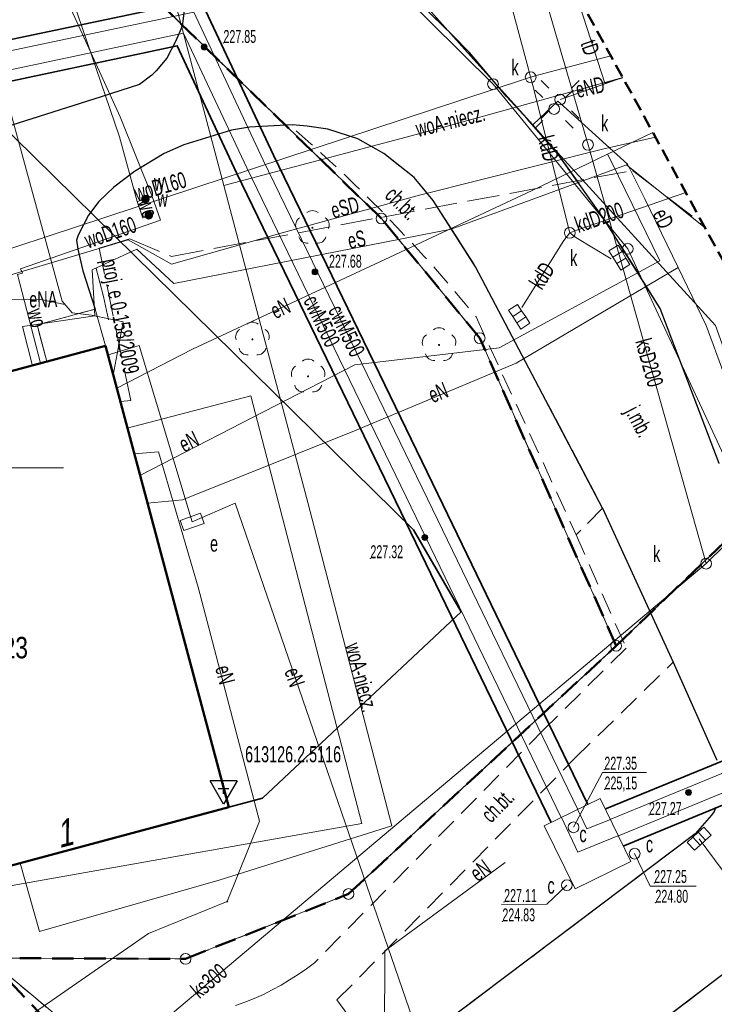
# Model space of a CAD drawing. Header units: metres. Extents: x 6546460 to 6547055, y 5576048 to 5576258.
# Tile 5 of 19: x 6546600 to 6546633, y 5576075 to 5576121. Entities that reach past the tile are written whole.
import ezdxf
from ezdxf.enums import TextEntityAlignment as Align

# ---------------------------------------------------------------- set-up
doc = ezdxf.new("R2010")
doc.units = ezdxf.units.M
doc.header["$MEASUREMENT"] = 0
for name, pattern in [('1.0_0.5', [1.5, 1, -0.5]), ('1.5_0.5', [2, 1.5, -0.5]), ('2', [0.9, 0.6, -0.3]), ('219-500', [0]), ('BKO', [1.5, 1, -0.5]), ('egug-500', [1, 0.5, -0.5])]:
    doc.linetypes.add(name, pattern=pattern)
doc.layers.get('0').update_dxf_attribs({"linetype": 'CONTINUOUS', "lineweight": 5})
for name, color, linetype in [('122-Punkt osnowy szczegółowej', 7, 'CONTINUOUS'), ('122-Punkt osnowy szczegółowej-Atr103', 7, 'CONTINUOUS'), ('202-punkt graniczny', 7, 'CONTINUOUS'), ('218-kontur użytku gruntowego', 7, 'CONTINUOUS'), ('219-działka ewidencyjna', 7, 'CONTINUOUS'), ('238-Punkt adresowy budynku', 7, 'CONTINUOUS'), ('312-budynek ewidencyjny', 7, 'CONTINUOUS'), ('312-oznaczenie budynku ewidencyjnego', 7, 'CONTINUOUS'), ('352-schody', 7, 'CONTINUOUS'), ('chodnik', 7, 'CONTINUOUS'), ('chodnik-Atr17', 7, 'CONTINUOUS'), ('drzewo liściaste', 7, 'CONTINUOUS'), ('jezdnia', 7, 'CONTINUOUS'), ('jezdnia-Atr17', 7, 'CONTINUOUS'), ('komora podziemna', 7, 'CONTINUOUS'), ('kratka ściekowa', 7, 'CONTINUOUS'), ('krawężnik', 7, 'CONTINUOUS'), ('latarnia', 7, 'CONTINUOUS'), ('obudowa ochronna przewodu', 7, 'CONTINUOUS'), ('podpora przewodów', 7, 'CONTINUOUS'), ('przewód ciepłowniczy', 7, 'CONTINUOUS'), ('przewód ciepłowniczy-Atr1', 7, 'CONTINUOUS'), ('przewód elektroenergetyczny podziemny', 7, 'CONTINUOUS'), ('przewód elektroenergetyczny podziemny - ob. projektowany', 7, 'CONTINUOUS'), ('przewód elektroenergetyczny podziemny - ob. projektowany-Atr1', 7, 'CONTINUOUS'), ('przewód elektroenergetyczny podziemny-Atr1', 7, 'CONTINUOUS'), ('przewód kanalizacyjny', 7, 'CONTINUOUS'), ('przewód kanalizacyjny-Atr1', 7, 'CONTINUOUS'), ('przewód telekomunikacyjny podziemny', 7, 'CONTINUOUS'), ('przewód telekomunikacyjny podziemny-Atr1', 7, 'CONTINUOUS'), ('przewód wodociągowy', 7, 'CONTINUOUS'), ('przewód wodociągowy-Atr1', 7, 'CONTINUOUS'), ('rzedna', 7, 'CONTINUOUS'), ('szafa elektroenergetyczna lub kontener', 7, 'CONTINUOUS'), ('szafa elektroenergetyczna lub kontener-Atr17', 7, 'CONTINUOUS'), ('właz do komory lub kanału - okrągły', 7, 'CONTINUOUS'), ('właz do komory lub kanału - okrągły-Atr17', 7, 'CONTINUOUS'), ('Zakres', 7, 'CONTINUOUS'), ('zasuwa lub zawór', 7, 'CONTINUOUS'), ('zasuwa lub zawór-Atr17', 7, 'CONTINUOUS')]:
    doc.layers.add(name, color=color, linetype=linetype)
for name, color, linetype, lineweight in [('LINIE_ZABUDOWY', 8, 'CONTINUOUS', 18), ('mpzp', 4, 'BKO', 50), ('wysok', 244, 'CONTINUOUS', 18)]:
    doc.layers.add(name, color=color, linetype=linetype, lineweight=lineweight)
doc.styles.get("Standard").update_dxf_attribs({"font": 'Working1250', "width": 0.75})

# ---------------------------------------------------------------- blocks, each defined once
blk = doc.blocks.new('202')
at = {"color": 0, "linetype": 'Continuous', "lineweight": 0}
blk.add_circle((0, 0), 0.25, dxfattribs=at)
blk = doc.blocks.new('US15')
at = {"color": 0, "linetype": 'Continuous', "lineweight": 13}
blk.add_circle((0, 0), 0.25, dxfattribs=at)
blk = doc.blocks.new('US22')
at = {"color": 0, "linetype": 'Continuous', "lineweight": 13}
blk.add_circle((0, 0), 0.25, dxfattribs=at)
blk = doc.blocks.new('PW01')
at = {"linetype": 'Continuous', "lineweight": 13}
h = blk.add_hatch(color=0, dxfattribs=at)
edge = h.paths.add_edge_path()
edge.add_arc((0, 0), 0.045, 0, 360)
blk = doc.blocks.new('SM01')
at = {"color": 0, "linetype": 'Continuous', "lineweight": 13}
for p, q in [((-0.53, 0.531), (-0.883, 0.884)), ((0.531, 0.531), (0.884, 0.884)), ((-0.53, -0.53), (-0.883, -0.883)), ((0.531, -0.53), (0.884, -0.883))]:
    blk.add_line(p, q, dxfattribs=at)
blk.add_circle((0, 0), 0.25, dxfattribs=at)
blk = doc.blocks.new('US18')
at = {"color": 0, "linetype": 'Continuous', "lineweight": 13}
for p, q in [((-0.5, -0.25), (-0.5, 0.25)), ((-0.5, 0.25), (0.5, 0.25)), ((0.5, -0.25), (0.5, 0.25)), ((-0.5, -0.25), (0.5, -0.25))]:
    blk.add_line(p, q, dxfattribs=at)
blk = doc.blocks.new('US05')
at = {"color": 0, "linetype": 'Continuous', "lineweight": 13}
for p, q in [((-0.525, -0.25), (-0.525, 0.25)), ((-0.525, 0.25), (-0.175, 0.25)), ((-0.175, -0.25), (-0.175, 0.25)), ((-0.175, 0.25), (0.175, 0.25)), ((0.175, -0.25), (0.175, 0.25)), ((0.175, 0.25), (0.525, 0.25)), ((0.525, -0.25), (0.525, 0.25)), ((-0.525, -0.25), (-0.175, -0.25)), ((-0.175, -0.25), (0.175, -0.25)), ((0.175, -0.25), (0.525, -0.25))]:
    blk.add_line(p, q, dxfattribs=at)
blk = doc.blocks.new('US25')
at = {"linetype": 'Continuous', "lineweight": 0}
h = blk.add_hatch(color=0, dxfattribs=at)
edge = h.paths.add_edge_path()
edge.add_arc((0, 0), 0.2, 0, 360)
blk = doc.blocks.new('OP021')
at = {"linetype": 'Continuous', "lineweight": 13}
h = blk.add_hatch(color=0, dxfattribs=at)
edge = h.paths.add_edge_path()
edge.add_arc((0, 0), 0.05, 0, 360)
at = {"color": 0, "linetype": 'Continuous', "lineweight": 13}
for centre, start, end in [((-0.38, 0.124), 121.308, 202.548), ((0, 0.4), 49.272, 130.728), ((0.38, 0.124), 337.452, 58.692), ((-0.235, -0.324), 193.221, 274.871), ((0.235, -0.324), 265.129, 346.779)]:
    blk.add_arc(centre, 0.4, start, end, dxfattribs=at)
blk = doc.blocks.new('OSSH')
at = {"color": 0}
for p, q in [((0, -0.721), (-0.624, 0.362)), ((0.626, 0.362), (-0.624, 0.362)), ((-0.25, 0), (0.25, 0)), ((0.626, 0.362), (0, -0.721)), ((0, -0.25), (0, 0.25))]:
    blk.add_line(p, q, dxfattribs=at)
blk = doc.blocks.new('pikieta')
at = {"color": 0}
blk.add_point((0, 0), dxfattribs=at)
blk = doc.blocks.new('OTRS')
at = {"linetype": 'Continuous', "lineweight": 13}
blk.add_hatch(color=0, dxfattribs=at).paths.add_polyline_path([(0, -0.091, 1), (0, 0.091, 1)])
at = {"color": 0, "linetype": 'Continuous', "lineweight": 13}
blk.add_circle((0, 0), 0.0906, dxfattribs=at)

msp = doc.modelspace()

# ---------------------------------------------------------------- linework, layer by layer
at = {"color": 0}
msp.add_line((6546597.5, 5576100), (6546602.5, 5576100), dxfattribs=at)
at = {"layer": '218-kontur użytku gruntowego', "color": 3, "linetype": 'egug-500', "lineweight": 18, "flags": 128}
for points in [[(6546617.29, 5576111.6), (6546599.01, 5576129.36)], [(6546599.01, 5576129.36), (6546617.29, 5576111.6)], [(6546621.86, 5576106.04), (6546617.29, 5576111.6)], [(6546617.29, 5576111.6), (6546621.86, 5576106.04)], [(6546628.21, 5576091.73), (6546621.86, 5576106.04)], [(6546621.86, 5576106.04), (6546628.21, 5576091.73)], [(6546634.52, 5576097.77), (6546628.21, 5576091.73)], [(6546628.21, 5576091.73), (6546634.52, 5576097.77)], [(6546615.76, 5576080.19), (6546628.21, 5576091.73)], [(6546628.21, 5576091.73), (6546615.76, 5576080.19)], [(6546608.18, 5576077.17), (6546615.76, 5576080.19)], [(6546615.76, 5576080.19), (6546608.18, 5576077.17)], [(6546598.97, 5576077.21), (6546608.18, 5576077.17)], [(6546608.18, 5576077.17), (6546598.97, 5576077.21)], [(6546598.97, 5576077.21), (6546617.83, 5576061.48)], [(6546617.83, 5576061.48), (6546598.97, 5576077.21)]]:
    msp.add_lwpolyline(points, dxfattribs=at)
at = {"layer": '219-działka ewidencyjna', "color": 7, "linetype": '219-500', "lineweight": 18}
msp.add_lwpolyline([(6546603.09, 5576137.05), (6546622.48, 5576117.85)], dxfattribs=at)
at = {"layer": '219-działka ewidencyjna', "color": 7, "linetype": '219-500', "lineweight": 18, "flags": 128}
for points in [[(6546599.01, 5576129.36), (6546617.29, 5576111.6)], [(6546622.48, 5576117.85), (6546628.75, 5576110.19)], [(6546617.29, 5576111.6), (6546621.86, 5576106.04)], [(6546628.75, 5576110.19), (6546634.52, 5576097.77)], [(6546621.86, 5576106.04), (6546628.21, 5576091.73)], [(6546634.52, 5576097.77), (6546628.21, 5576091.73)], [(6546628.21, 5576091.73), (6546615.76, 5576080.19)], [(6546615.76, 5576080.19), (6546608.18, 5576077.17)], [(6546598.97, 5576077.21), (6546617.83, 5576061.48)], [(6546598.97, 5576077.21), (6546608.18, 5576077.17)]]:
    msp.add_lwpolyline(points, dxfattribs=at)
at = {"layer": '312-budynek ewidencyjny', "color": 7, "linetype": 'Continuous', "lineweight": 50, "flags": 128}
for points in [[(6546589.94, 5576101.79), (6546604.45, 5576105.68)], [(6546604.45, 5576105.68), (6546610.19, 5576084.22)], [(6546610.19, 5576084.22), (6546595.73, 5576080.35)]]:
    msp.add_lwpolyline(points, dxfattribs=at)
at = {"layer": '352-schody', "color": 7, "linetype": 'Continuous', "lineweight": 18, "flags": 128}
msp.add_lwpolyline([(6546601.73, 5576104.95), (6546601.27, 5576106.65), (6546603.98, 5576107.39), (6546604.45, 5576105.68)], close=True, dxfattribs=at)
msp.add_lwpolyline([(6546601.73, 5576104.95), (6546601.27, 5576106.65), (6546603.98, 5576107.39), (6546604.45, 5576105.68)], close=True, dxfattribs=at)
at = {"layer": 'chodnik', "color": 7, "linetype": '1.0_0.5', "lineweight": 18, "flags": 128}
msp.add_lwpolyline([(6546613.33, 5576115.67), (6546614.02, 5576115.06), (6546614.71, 5576114.44), (6546615.39, 5576113.81), (6546616.06, 5576113.17), (6546616.72, 5576112.52), (6546617.38, 5576111.86), (6546618.01, 5576111.19), (6546618.65, 5576110.52), (6546619.28, 5576109.84), (6546619.9, 5576109.15), (6546620.5, 5576108.44), (6546621.1, 5576107.73), (6546621.69, 5576107.02), (6546626.35, 5576096.89), (6546627.58, 5576098.13), (6546621.67, 5576109.36), (6546619.69, 5576112.44), (6546618.82, 5576113.5), (6546617.4, 5576114.63), (6546616.19, 5576115.31), (6546614.79, 5576115.76), (6546613.84, 5576115.89), (6546613.16, 5576115.96)], close=True, dxfattribs=at)
at = {"layer": 'chodnik', "color": 7, "linetype": '1.0_0.5', "lineweight": 18}
for points in [[(6546617.48, 5576072.13), (6546615.22, 5576075.26), (6546626.29, 5576086.5), (6546630.86, 5576090.97), (6546627.58, 5576098.13), (6546626.35, 5576096.89), (6546628.68, 5576091.62), (6546624.86, 5576087.86), (6546614.17, 5576076.99), (6546613.8, 5576076.71), (6546613.42, 5576076.44), (6546613.02, 5576076.19), (6546612.62, 5576075.95), (6546612.21, 5576075.73), (6546611.8, 5576075.52), (6546611.37, 5576075.33), (6546610.94, 5576075.16), (6546610.5, 5576075)], [(6546622.167, 5576061.52), (6546622.03, 5576065.69), (6546637.42, 5576077.21), (6546651.96, 5576088.34), (6546654.86, 5576090.92), (6546656.53, 5576092.73), (6546657.62, 5576094.37), (6546658.26, 5576095.67), (6546656.75, 5576097.2), (6546655.7, 5576095.04), (6546654.57, 5576093.41), (6546653.4, 5576092.19), (6546650.9, 5576089.98), (6546636.18, 5576078.74), (6546618.7, 5576065.42), (6546617.41, 5576064.33), (6546616.5, 5576063.56), (6546618.7, 5576065.42), (6546617.41, 5576064.33), (6546616.5, 5576063.56), (6546618.04, 5576060.78), (6546618.301, 5576059.772)]]:
    msp.add_lwpolyline(points, dxfattribs=at)
at = {"layer": 'jezdnia', "color": 7, "linetype": '1.5_0.5', "lineweight": 18}
for points in [[(6546633, 5576100.2), (6546630.26, 5576107.42), (6546627.64, 5576111.59), (6546625.53, 5576114.56), (6546624.08, 5576116.22), (6546623.1, 5576117.27), (6546621.38, 5576119.32), (6546620.58, 5576120.14), (6546615.95, 5576124.63)], [(6546608.18, 5576121.78), (6546608.02, 5576120.54), (6546607.72, 5576119.86), (6546607.31, 5576119.06), (6546606.81, 5576118.47), (6546606.61, 5576118.26), (6546606.03, 5576117.83), (6546604.25, 5576117.25), (6546596.57, 5576114.82)], [(6546594.26, 5576102.95), (6546601.73, 5576104.95), (6546601.27, 5576106.65), (6546603.98, 5576107.39), (6546603.4, 5576109.17), (6546603.17, 5576110.18), (6546603.11, 5576110.59), (6546603.19, 5576110.83), (6546603.66, 5576111.76), (6546604.15, 5576112.39), (6546604.84, 5576113.06), (6546605.81, 5576113.79), (6546607.19, 5576114.63), (6546608.1, 5576115.03), (6546610.31, 5576115.71), (6546611.16, 5576115.85), (6546613.16, 5576115.96), (6546613.84, 5576115.89), (6546614.79, 5576115.76), (6546616.19, 5576115.31), (6546617.4, 5576114.63), (6546618.82, 5576113.5), (6546619.69, 5576112.44), (6546621.67, 5576109.36), (6546627.58, 5576098.13), (6546630.86, 5576090.97), (6546632.89, 5576086.41)], [(6546632.85, 5576084.21), (6546632.76, 5576084.03), (6546632.65, 5576083.85), (6546631.89, 5576082.99), (6546617.48, 5576072.13), (6546612.6, 5576068.74), (6546616.5, 5576063.56), (6546617.41, 5576064.33), (6546618.7, 5576065.42), (6546636.18, 5576078.74)]]:
    msp.add_lwpolyline(points, dxfattribs=at)
at = {"layer": 'komora podziemna', "color": 7, "linetype": 'Continuous', "lineweight": 18, "flags": 128}
msp.add_lwpolyline([(6546624.86, 5576083.36), (6546627.47, 5576084.63), (6546628.89, 5576081.7), (6546626.3, 5576080.43)], close=True, dxfattribs=at)
at = {"layer": 'krawężnik', "color": 7, "linetype": 'Continuous', "lineweight": 25}
for points in [[(6546633, 5576100.2), (6546630.26, 5576107.42), (6546627.64, 5576111.59), (6546625.53, 5576114.56), (6546624.08, 5576116.22), (6546623.1, 5576117.27), (6546621.38, 5576119.32), (6546620.58, 5576120.14), (6546615.95, 5576124.63), (6546608.69, 5576131.7), (6546603.216, 5576137.055)], [(6546608.18, 5576121.78), (6546608.02, 5576120.54), (6546607.72, 5576119.86), (6546607.31, 5576119.06), (6546606.81, 5576118.47), (6546606.61, 5576118.26), (6546606.03, 5576117.83), (6546604.25, 5576117.25), (6546596.57, 5576114.82), (6546591.75, 5576113.18), (6546594.26, 5576102.95)], [(6546627.58, 5576098.13), (6546630.86, 5576090.97), (6546632.89, 5576086.41)], [(6546632.85, 5576084.21), (6546632.76, 5576084.03), (6546632.65, 5576083.85), (6546631.89, 5576082.99), (6546617.48, 5576072.13), (6546612.6, 5576068.74), (6546608.99, 5576065.9), (6546607.39, 5576065.04), (6546607.16, 5576064.95), (6546606.93, 5576064.86), (6546606.7, 5576064.77), (6546606.46, 5576064.69), (6546606.137, 5576064.625)], [(6546636.18, 5576078.74), (6546618.7, 5576065.42), (6546616.5, 5576063.56), (6546616.23, 5576063.26), (6546616.06, 5576063.08), (6546615.9, 5576062.9), (6546615.74, 5576062.71), (6546615.58, 5576062.51), (6546615.44, 5576062.31), (6546615.29, 5576062.1), (6546615.16, 5576061.89), (6546615.03, 5576061.68), (6546614.91, 5576061.46), (6546614.79, 5576061.24), (6546614.69, 5576061.02), (6546614.58, 5576060.79), (6546614.49, 5576060.56), (6546614.4, 5576060.32), (6546614.32, 5576060.08), (6546614.24, 5576059.83), (6546614.181, 5576059.618)]]:
    msp.add_lwpolyline(points, dxfattribs=at)
at = {"layer": 'krawężnik', "color": 7, "linetype": 'Continuous', "lineweight": 25, "flags": 128}
msp.add_lwpolyline([(6546627.58, 5576098.13), (6546621.67, 5576109.36), (6546619.69, 5576112.44), (6546618.82, 5576113.5), (6546617.4, 5576114.63), (6546616.19, 5576115.31), (6546614.79, 5576115.76), (6546613.84, 5576115.89), (6546613.16, 5576115.96), (6546611.16, 5576115.85), (6546610.31, 5576115.71), (6546608.1, 5576115.03), (6546607.19, 5576114.63), (6546605.81, 5576113.79), (6546604.84, 5576113.06), (6546604.15, 5576112.39), (6546603.66, 5576111.76), (6546603.19, 5576110.83), (6546603.11, 5576110.59), (6546603.17, 5576110.18), (6546603.4, 5576109.17), (6546603.98, 5576107.39)], dxfattribs=at)
at = {"layer": 'LINIE_ZABUDOWY', "linetype": 'Continuous', "lineweight": 35, "flags": 128}
msp.add_lwpolyline([(6546558.667, 5576121.574), (6546595.73, 5576080.35), (6546610.19, 5576084.22), (6546611.759, 5576084.64), (6546621.003, 5576093.316), (6546618.78, 5576097.126), (6546581.632, 5576133.639), (6546572.954, 5576131.946), (6546558.667, 5576121.574)], dxfattribs=at)
at = {"layer": 'mpzp', "linetype": 'BKO', "lineweight": 50}
for points in [[(6546598.97, 5576077.21), (6546608.18, 5576077.17), (6546615.76, 5576080.19), (6546628.21, 5576091.73), (6546621.86, 5576106.04), (6546617.29, 5576111.6), (6546599.01, 5576129.36), (6546596.46, 5576127.52), (6546587.6, 5576136.1), (6546587.348, 5576136.346)], [(6546548.931, 5576116.876), (6546561.35, 5576103.17), (6546598.97, 5576077.21), (6546615.766, 5576059.476)], [(6546628.21, 5576091.73), (6546634.52, 5576097.77), (6546649.04, 5576113), (6546649.041, 5576113.019)]]:
    msp.add_lwpolyline(points, dxfattribs=at)
at = {"layer": 'obudowa ochronna przewodu', "color": 7, "linetype": 'Continuous', "lineweight": 35, "flags": 128}
for points in [[(6546627.71, 5576084.14), (6546627.76, 5576084.16), (6546636.5, 5576087.75), (6546648.68, 5576092.71), (6546657.46, 5576096.25), (6546660.06, 5576097.51), (6546669.69, 5576102.18), (6546680.66, 5576107.45), (6546691.2, 5576112.6), (6546701.07, 5576117.35), (6546704.87, 5576119.16), (6546702.39, 5576124.32), (6546709.41, 5576127.86), (6546712.03, 5576122.73), (6546737.98, 5576134.96), (6546759.14, 5576139.53), (6546781.03, 5576144.28), (6546798.15, 5576149.79), (6546799.27, 5576150.03), (6546812.58, 5576152.72), (6546816.56, 5576153.36), (6546825.17, 5576155.15)], [(6546628.54, 5576082.42), (6546637.22, 5576085.99), (6546649.4, 5576090.95), (6546658.22, 5576094.51), (6546660.88, 5576095.79), (6546670.51, 5576100.46), (6546681.48, 5576105.75), (6546692.02, 5576110.9), (6546701.89, 5576115.63), (6546707.41, 5576118.26), (6546711.17, 5576120.23), (6546738.6, 5576133.14), (6546759.54, 5576137.67), (6546781.43, 5576142.42), (6546798.61, 5576147.74), (6546799.71, 5576148.08), (6546813.1, 5576150.78), (6546817.11, 5576151.51), (6546825.68, 5576153.18), (6546825.17, 5576155.15)], [(6546590.16, 5576117.55), (6546597.75, 5576119.45), (6546608.87, 5576121.79), (6546612.27, 5576114.55), (6546619.92, 5576098.78), (6546626.89, 5576084.35)], [(6546590.54, 5576116), (6546598.15, 5576117.59), (6546607.79, 5576119.63), (6546610.55, 5576113.73), (6546618.2, 5576097.96), (6546625.18, 5576083.52)]]:
    msp.add_lwpolyline(points, dxfattribs=at)
at = {"layer": 'przewód ciepłowniczy', "color": 212, "linetype": 'Continuous', "lineweight": 18, "flags": 128}
for points in [[(6546590.21, 5576117.33), (6546590.23, 5576117.34), (6546597.86, 5576118.94), (6546608.57, 5576121.2), (6546611.79, 5576114.32), (6546619.44, 5576098.56), (6546626.42, 5576084.12)], [(6546590.42, 5576116.51), (6546598.04, 5576118.1), (6546608.09, 5576120.22), (6546611.03, 5576113.96), (6546618.68, 5576098.18), (6546625.65, 5576083.75)], [(6546660.28, 5576097.03), (6546657.67, 5576095.77), (6546648.88, 5576092.22), (6546636.7, 5576087.26), (6546627.96, 5576083.67), (6546627.94, 5576083.66)], [(6546660.66, 5576096.27), (6546658.01, 5576094.99), (6546649.2, 5576091.44), (6546637.02, 5576086.48), (6546628.31, 5576082.9)], [(6546625.65, 5576083.75), (6546625.66, 5576083.74), (6546626.43, 5576082.13)], [(6546626.42, 5576084.12), (6546626.42, 5576084.1), (6546626.85, 5576083.22)], [(6546626.85, 5576083.22), (6546627.94, 5576083.66)], [(6546626.43, 5576082.13), (6546628.28, 5576082.89), (6546628.31, 5576082.9)]]:
    msp.add_lwpolyline(points, dxfattribs=at)
at = {"layer": 'przewód elektroenergetyczny podziemny', "color": 1, "linetype": 'Continuous', "lineweight": 18}
for points in [[(6546639.04, 5576091.79), (6546638.39, 5576091.2), (6546635.68, 5576098.68), (6546632.83, 5576106.63), (6546625.15, 5576115.03), (6546624.33, 5576115.95), (6546621.3, 5576119.32), (6546614.81, 5576126.59), (6546607.72, 5576134.44), (6546605.233, 5576137.146)], [(6546594.425, 5576136.662), (6546596.99, 5576127.7), (6546602.44, 5576107.76), (6546602.91, 5576107.22), (6546603.8, 5576107.1), (6546605.28, 5576106.79), (6546604.82, 5576104.32)], [(6546628.514, 5576118.151), (6546625.84, 5576117.21), (6546625.6, 5576117.13)], [(6546604.98, 5576103.71), (6546608.51, 5576105.53), (6546617.68, 5576109.8), (6546624.3, 5576112.9), (6546627.8, 5576114.59), (6546629.913, 5576115.605)], [(6546605.51, 5576110.61), (6546607.53, 5576109.47), (6546612.68, 5576110.94), (6546619.06, 5576112.68), (6546627.57, 5576114.82), (6546630.032, 5576115.387)], [(6546601.06, 5576104.75), (6546600.59, 5576106.58), (6546603.96, 5576107.08), (6546603.84, 5576109.22), (6546605.91, 5576110.18), (6546607.64, 5576108.57), (6546620.54, 5576111.11), (6546628.69, 5576114.1), (6546632.362, 5576111.144)], [(6546584.153, 5576083.574), (6546586.5, 5576082.77), (6546595.29, 5576079.73), (6546616.38, 5576083.47), (6546611.21, 5576103.35), (6546605.47, 5576101.85)], [(6546597.448, 5576072.115), (6546606.45, 5576078.35), (6546610.12, 5576079.84), (6546611.62, 5576083.58), (6546608.76, 5576094.45), (6546606.92, 5576100.75), (6546605.81, 5576100.66)], [(6546608.49, 5576097.49), (6546610.49, 5576098.37), (6546621.55, 5576066.2), (6546617.87, 5576062.06), (6546617.46, 5576060.84), (6546617.725, 5576059.619)], [(6546602.458, 5576067.797), (6546604.21, 5576066.65), (6546606.2, 5576066.78), (6546611.67, 5576069.22), (6546617.44, 5576073.53), (6546617.45, 5576077.55)]]:
    msp.add_lwpolyline(points, dxfattribs=at)
at = {"layer": 'przewód elektroenergetyczny podziemny', "color": 1, "linetype": 'Continuous', "lineweight": 18, "flags": 128}
for points in [[(6546635.68, 5576097.7), (6546632.4, 5576106.63), (6546631.09, 5576109.32), (6546629.54, 5576112.51), (6546628.73, 5576114.13), (6546625.76, 5576116.82), (6546625.5, 5576117.05), (6546625.24, 5576116.82), (6546624.33, 5576115.95)], [(6546606.06, 5576099.65), (6546616.05, 5576104.79), (6546622.77, 5576105.58), (6546630.24, 5576109.63), (6546627.99, 5576114.23), (6546627.8, 5576114.59)], [(6546593.18, 5576106.94), (6546605.51, 5576110.61)], [(6546604.59, 5576106.89), (6546604.37, 5576107.97), (6546604.02, 5576109.28)], [(6546606.41, 5576098.37), (6546608.03, 5576098.51), (6546616.03, 5576101.73), (6546623.56, 5576104.87), (6546631.09, 5576109.32)], [(6546602.57, 5576107.6), (6546601.45, 5576107.84), (6546599.94, 5576107.82)], [(6546604.53, 5576105.24), (6546606.02, 5576105.69), (6546608.49, 5576097.49)], [(6546617.45, 5576077.55), (6546623.04, 5576081.66)]]:
    msp.add_lwpolyline(points, dxfattribs=at)
at = {"layer": 'przewód elektroenergetyczny podziemny - ob. projektowany', "color": 1, "linetype": '1.5_0.5', "lineweight": 18}
msp.add_lwpolyline([(6546605.15, 5576103.09), (6546605.63, 5576103.14), (6546604.16, 5576110.22), (6546605.59, 5576110.65), (6546607.53, 5576109.84), (6546628.97, 5576113.83), (6546632.278, 5576111.298)], dxfattribs=at)
at = {"layer": 'przewód kanalizacyjny', "color": 34, "linetype": 'Continuous', "lineweight": 18}
for points in [[(6546620.259, 5576132.981), (6546624.13, 5576118.55), (6546624.23, 5576118.17)], [(6546632.39, 5576095.55), (6546626.9, 5576115.03), (6546624.84, 5576122.09), (6546624.73, 5576122.47), (6546624.59, 5576122.85), (6546622.272, 5576129.519)], [(6546627.956, 5576119.167), (6546624.61, 5576118.28), (6546624.23, 5576118.17), (6546623.85, 5576118.05), (6546578.21, 5576103.01), (6546577.83, 5576102.88), (6546577.55, 5576102.6), (6546570.365, 5576095.458)], [(6546651.122, 5576113.952), (6546632.39, 5576095.55)], [(6546626.05, 5576110.93), (6546626.38, 5576111.05), (6546631.444, 5576112.816)], [(6546632.39, 5576095.55), (6546600.96, 5576069.088)]]:
    msp.add_lwpolyline(points, dxfattribs=at)
at = {"layer": 'przewód kanalizacyjny', "color": 34, "linetype": 'Continuous', "lineweight": 18, "flags": 128}
for points in [[(6546624.23, 5576118.17), (6546624.33, 5576117.78), (6546626.05, 5576110.93)], [(6546627.98, 5576109.72), (6546626.34, 5576110.72), (6546626.05, 5576110.93), (6546625.78, 5576110.58), (6546623.82, 5576107.46)], [(6546636.4, 5576076.92), (6546632.07, 5576082.76)]]:
    msp.add_lwpolyline(points, dxfattribs=at)
at = {"layer": 'przewód telekomunikacyjny podziemny', "color": 30, "linetype": 'Continuous', "lineweight": 18}
msp.add_lwpolyline([(6546628.519, 5576118.143), (6546627.68, 5576117.9), (6546626.69, 5576120.96), (6546626.244, 5576122.286)], dxfattribs=at)
at = {"layer": 'przewód wodociągowy', "color": 5, "linetype": 'Continuous', "lineweight": 18}
for points in [[(6546598.067, 5576136.825), (6546598.05, 5576136.3), (6546600.37, 5576126.73), (6546603.13, 5576120.74), (6546605.14, 5576116.32), (6546606.62, 5576112.62)], [(6546605.93, 5576112.39), (6546605.11, 5576115.39), (6546602.74, 5576122.36), (6546600.99, 5576126.63), (6546599.8, 5576131.02), (6546598.57, 5576135.8), (6546598.617, 5576136.85)], [(6546609.96, 5576113.14), (6546607.64, 5576121.9), (6546604.97, 5576132), (6546604.9, 5576132.24), (6546604.84, 5576132.48), (6546603.63, 5576137.074)], [(6546609.96, 5576113.14), (6546620.19, 5576115.85), (6546628.511, 5576118.157)]]:
    msp.add_lwpolyline(points, dxfattribs=at)
at = {"layer": 'przewód wodociągowy', "color": 5, "linetype": 'Continuous', "lineweight": 18, "flags": 128}
for points in [[(6546600.49, 5576081.62), (6546601.39, 5576078.44), (6546609.79, 5576080.85), (6546617.78, 5576083.36), (6546613.86, 5576098.4), (6546611.36, 5576107.85), (6546609.96, 5576113.14)], [(6546606.62, 5576112.62), (6546607.01, 5576111.53), (6546600.51, 5576109.26), (6546600.6, 5576109.06), (6546600.37, 5576108.99)], [(6546606.62, 5576112.62), (6546606.31, 5576112.5), (6546605.93, 5576112.39)], [(6546605.93, 5576112.39), (6546606.19, 5576111.61)], [(6546600.37, 5576108.99), (6546601.43, 5576104.87)]]:
    msp.add_lwpolyline(points, dxfattribs=at)
at = {"layer": 'wysok', "linetype": 'Continuous', "lineweight": 18}
for p, q in [((6546627.573, 5576085.842), (6546626.227, 5576083.29, 227.346)), ((6546627.573, 5576085.842), (6546629.612, 5576085.842)), ((6546629.791, 5576080.547), (6546629.068, 5576082.066, 227.25)), ((6546624.988, 5576079.713), (6546625.919, 5576080.599, 227.109)), ((6546629.791, 5576080.547), (6546631.931, 5576080.558)), ((6546622.882, 5576079.707), (6546624.988, 5576079.713))]:
    msp.add_line(p, q, dxfattribs=at)
at = {"layer": 'Zakres', "color": 40, "linetype": '2', "lineweight": 50, "flags": 128}
msp.add_lwpolyline([(6546911.95, 5576210.76), (6546911.79, 5576210.74), (6546877.41, 5576209.15), (6546876.1, 5576209.01), (6546874.37, 5576208.54), (6546874.1, 5576208.44), (6546817.07, 5576185.89), (6546815.71, 5576185.23), (6546814.24, 5576184.2), (6546812.97, 5576182.93), (6546811.94, 5576181.46), (6546811.51, 5576180.65), (6546808.53, 5576174.25), (6546808.38, 5576174.18), (6546736.77, 5576152.25), (6546736.26, 5576152.08), (6546735.57, 5576151.8), (6546634.83, 5576106.65), (6546620.86, 5576132.09), (6546620.75, 5576132.28), (6546619.72, 5576133.75), (6546618.45, 5576135.02), (6546616.98, 5576136.05), (6546615.35, 5576136.81), (6546613.62, 5576137.28), (6546611.83, 5576137.43), (6546611.37, 5576137.42), (6546565.96, 5576135.39), (6546564.64, 5576135.24), (6546562.9, 5576134.78), (6546561.28, 5576134.02), (6546559.76, 5576132.95), (6546552.37, 5576126.67), (6546551.14, 5576125.44), (6546550.11, 5576123.97), (6546549.35, 5576122.34), (6546548.89, 5576120.61), (6546548.73, 5576118.82), (6546548.89, 5576117.03), (6546549.35, 5576115.3), (6546550.11, 5576113.67), (6546551.14, 5576112.2), (6546552.31, 5576111.02), (6546609.23, 5576061.96), (6546609.33, 5576061.87), (6546610.8, 5576060.84), (6546612.43, 5576060.09), (6546614.16, 5576059.62), (6546615.95, 5576059.46), (6546617.74, 5576059.62), (6546619.47, 5576060.09), (6546621.1, 5576060.84), (6546621.53, 5576061.11), (6546667.52, 5576090.76), (6546667.93, 5576090.95), (6546793.15, 5576125.15), (6546793.32, 5576125.2), (6546793.42, 5576125.22), (6546848.17, 5576141.79), (6546848.71, 5576141.97), (6546849.33, 5576142.21), (6546992.38, 5576205.01), (6546993.39, 5576205.52), (6546994.87, 5576206.55), (6546996.14, 5576207.82), (6546997.16, 5576209.29), (6546997.92, 5576210.92), (6546998.39, 5576212.65), (6546998.54, 5576214.44), (6546998.39, 5576216.23), (6546998.13, 5576217.33), (6546993.61, 5576232.86), (6546993.4, 5576233.5), (6546992.64, 5576235.12), (6546991.61, 5576236.59), (6546990.34, 5576237.86), (6546988.87, 5576238.89), (6546987.24, 5576239.65), (6546985.51, 5576240.12), (6546983.72, 5576240.27), (6546981.93, 5576240.12), (6546980.2, 5576239.65), (6546979.69, 5576239.45), (6546912.28, 5576210.85)], close=True, dxfattribs=at)
at = {"layer": 'Zakres', "color": 7, "linetype": '2', "lineweight": 25, "flags": 128}
msp.add_lwpolyline([(6546911.95, 5576210.76), (6546911.79, 5576210.74), (6546877.41, 5576209.15), (6546876.1, 5576209.01), (6546874.37, 5576208.54), (6546874.1, 5576208.44), (6546817.07, 5576185.89), (6546815.71, 5576185.23), (6546814.24, 5576184.2), (6546812.97, 5576182.93), (6546811.94, 5576181.46), (6546811.51, 5576180.65), (6546808.53, 5576174.25), (6546808.38, 5576174.18), (6546736.77, 5576152.25), (6546736.26, 5576152.08), (6546735.57, 5576151.8), (6546634.83, 5576106.65), (6546620.86, 5576132.09), (6546620.75, 5576132.28), (6546619.72, 5576133.75), (6546618.45, 5576135.02), (6546616.98, 5576136.05), (6546615.35, 5576136.81), (6546613.62, 5576137.28), (6546611.83, 5576137.43), (6546611.37, 5576137.42), (6546565.96, 5576135.39), (6546564.64, 5576135.24), (6546562.9, 5576134.78), (6546561.28, 5576134.02), (6546559.76, 5576132.95), (6546552.37, 5576126.67), (6546551.14, 5576125.44), (6546550.11, 5576123.97), (6546549.35, 5576122.34), (6546548.89, 5576120.61), (6546548.73, 5576118.82), (6546548.89, 5576117.03), (6546549.35, 5576115.3), (6546550.11, 5576113.67), (6546551.14, 5576112.2), (6546552.31, 5576111.02), (6546609.23, 5576061.96), (6546609.33, 5576061.87), (6546610.8, 5576060.84), (6546612.43, 5576060.09), (6546614.16, 5576059.62), (6546615.95, 5576059.46), (6546617.74, 5576059.62), (6546619.47, 5576060.09), (6546621.1, 5576060.84), (6546621.53, 5576061.11), (6546667.52, 5576090.76), (6546667.93, 5576090.95), (6546793.15, 5576125.15), (6546793.32, 5576125.2), (6546793.42, 5576125.22), (6546848.17, 5576141.79), (6546848.71, 5576141.97), (6546849.33, 5576142.21), (6546992.38, 5576205.01), (6546993.39, 5576205.52), (6546994.87, 5576206.55), (6546996.14, 5576207.82), (6546997.16, 5576209.29), (6546997.92, 5576210.92), (6546998.39, 5576212.65), (6546998.54, 5576214.44), (6546998.39, 5576216.23), (6546998.13, 5576217.33), (6546993.61, 5576232.86), (6546993.4, 5576233.5), (6546992.64, 5576235.12), (6546991.61, 5576236.59), (6546990.34, 5576237.86), (6546988.87, 5576238.89), (6546987.24, 5576239.65), (6546985.51, 5576240.12), (6546983.72, 5576240.27), (6546981.93, 5576240.12), (6546980.2, 5576239.65), (6546979.69, 5576239.45), (6546912.28, 5576210.85)], close=True, dxfattribs=at)

# ---------------------------------------------------------------- block references
at = {"layer": '122-Punkt osnowy szczegółowej', "color": 7, "linetype": 'Continuous', "lineweight": 18}
msp.add_blockref('OSSH', (6546609.95, 5576085.09), dxfattribs=at)
msp.add_blockref('OSSH', (6546609.95, 5576085.09), dxfattribs=at)
at = {"layer": '202-punkt graniczny', "color": 7, "linetype": 'Continuous', "lineweight": 18}
for p in [(6546622.48, 5576117.85), (6546617.29, 5576111.6), (6546628.75, 5576110.19), (6546621.86, 5576106.04), (6546628.21, 5576091.73), (6546615.76, 5576080.19), (6546608.18, 5576077.17)]:
    msp.add_blockref('202', p, dxfattribs=at)
at = {"layer": 'drzewo liściaste', "color": 94, "linetype": 'Continuous', "lineweight": 18}
for p in [(6546614.08, 5576111.17), (6546611.29, 5576105.98), (6546619.97, 5576105.72), (6546613.88, 5576104.26)]:
    msp.add_blockref('OP021', p, dxfattribs=at)
at = {"layer": 'kratka ściekowa', "color": 34, "linetype": 'Continuous', "lineweight": 18}
for p, rotation in [((6546628.36, 5576109.78), 301.497), ((6546623.7, 5576107.03), 303.252), ((6546632.07, 5576082.76), 42.688)]:
    msp.add_blockref('US05', p, dxfattribs=dict(at, rotation=rotation))
at = {"layer": 'latarnia', "color": 7, "linetype": 'Continuous', "lineweight": 18}
for p in [(6546625.6, 5576117.13), (6546625.32, 5576116.69)]:
    msp.add_blockref('SM01', p, dxfattribs=at)
at = {"layer": 'podpora przewodów', "color": 7, "linetype": 'Continuous', "lineweight": 18}
for p in [(6546625.6, 5576117.13), (6546625.32, 5576116.69)]:
    msp.add_blockref('US15', p, dxfattribs=at)
at = {"layer": 'rzedna', "color": 1, "linetype": 'Continuous', "lineweight": 18}
msp.add_blockref('PW01', (6546610.12, 5576079.84), dxfattribs=at)
at = {"layer": 'szafa elektroenergetyczna lub kontener', "color": 1, "linetype": 'Continuous', "lineweight": 18, "rotation": 19.384}
msp.add_blockref('US18', (6546608.49, 5576097.49), dxfattribs=at)
at = {"layer": 'wysok', "color": 244, "linetype": 'Continuous'}
ref = msp.add_blockref('pikieta', (6546609.942, 5576119.764, 227.85), dxfattribs=dict(at, xscale=1.5, yscale=1.5, zscale=1.5))
ref.add_attrib('H', '227.85', (6546609.942, 5576119.764, 227.85), dxfattribs={"layer": '0', "height": 0.6, "width": 0.62})
at = {"layer": 'wysok', "linetype": 'Continuous', "xscale": 1.5, "yscale": 1.5, "zscale": 1.5}
for p in [(6546609.044, 5576119.576, 227.85), (6546614.201, 5576109.115, 227.68), (6546619.309, 5576096.77, 227.32), (6546631.576, 5576084.914, 227.27)]:
    msp.add_blockref('OTRS', p, dxfattribs=at)
at = {"layer": 'wysok', "color": 244, "linetype": 'Continuous'}
ref = msp.add_blockref('pikieta', (6546614.853, 5576109.312, 227.68), dxfattribs=dict(at, xscale=1.5, yscale=1.5, zscale=1.5))
ref.add_attrib('H', '227.68', (6546614.853, 5576109.312, 227.68), dxfattribs={"layer": '0', "height": 0.6, "width": 0.62})
ref = msp.add_blockref('pikieta', (6546616.778, 5576095.804, 227.32), dxfattribs=dict(at, xscale=1.5, yscale=1.5, zscale=1.5))
ref.add_attrib('H', '227.32', (6546616.778, 5576095.804, 227.32), dxfattribs={"layer": '0', "height": 0.6, "width": 0.62})
ref = msp.add_blockref('pikieta', (6546627.658, 5576085.969, 227.35), dxfattribs=dict(at, xscale=1.5, yscale=1.5, zscale=1.5))
ref.add_attrib('H', '227.35', (6546627.658, 5576085.969, 227.35), dxfattribs={"layer": '0', "height": 0.6, "width": 0.62})
ref = msp.add_blockref('pikieta', (6546627.667, 5576085.052, 229.44), dxfattribs=dict(at, xscale=1.5, yscale=1.5, zscale=1.5))
ref.add_attrib('H', '225,15', (6546627.667, 5576085.052, 229.44), dxfattribs={"layer": '0', "height": 0.6, "width": 0.62})
ref = msp.add_blockref('pikieta', (6546629.735, 5576083.863, 227.27), dxfattribs=dict(at, xscale=1.5, yscale=1.5, zscale=1.5))
ref.add_attrib('H', '227.27', (6546629.735, 5576083.863, 227.27), dxfattribs={"layer": '0', "height": 0.6, "width": 0.62})
ref = msp.add_blockref('pikieta', (6546629.979, 5576080.702, 227.25), dxfattribs=dict(at, xscale=1.5, yscale=1.5, zscale=1.5))
ref.add_attrib('H', '227.25', (6546629.979, 5576080.702, 227.25), dxfattribs={"layer": '0', "height": 0.6, "width": 0.62})
ref = msp.add_blockref('pikieta', (6546622.998, 5576079.818, 227.11), dxfattribs=dict(at, xscale=1.5, yscale=1.5, zscale=1.5))
ref.add_attrib('H', '227.11', (6546622.998, 5576079.818, 227.11), dxfattribs={"layer": '0', "height": 0.6, "width": 0.62})
ref = msp.add_blockref('pikieta', (6546630.035, 5576079.782, 229.44), dxfattribs=dict(at, xscale=1.5, yscale=1.5, zscale=1.5))
ref.add_attrib('H', '224.80', (6546630.035, 5576079.782, 229.44), dxfattribs={"layer": '0', "height": 0.6, "width": 0.62})
ref = msp.add_blockref('pikieta', (6546622.915, 5576078.919, 229.44), dxfattribs=dict(at, xscale=1.5, yscale=1.5, zscale=1.5))
ref.add_attrib('H', '224.83', (6546622.915, 5576078.919, 229.44), dxfattribs={"layer": '0', "height": 0.6, "width": 0.62})
at = {"layer": 'właz do komory lub kanału - okrągły', "color": 7, "linetype": 'Continuous', "lineweight": 18}
for p in [(6546624.23, 5576118.17), (6546626.9, 5576115.03), (6546626.05, 5576110.93), (6546632.39, 5576095.55), (6546626.227, 5576083.29, 227.346), (6546629.068, 5576082.066, 227.25), (6546625.919, 5576080.599, 227.109)]:
    msp.add_blockref('US22', p, dxfattribs=at)
at = {"layer": 'zasuwa lub zawór', "color": 5, "linetype": 'Continuous', "lineweight": 18}
for p, rotation in [((6546606.31, 5576112.5), 20.043), ((6546606.47, 5576111.75), 19.249)]:
    msp.add_blockref('US25', p, dxfattribs=dict(at, rotation=rotation))

# ---------------------------------------------------------------- texts
at = {"layer": '122-Punkt osnowy szczegółowej-Atr103', "color": 7, "width": 0.667}
msp.add_text('613126.2.5116', height=0.75, dxfattribs=at).set_placement((6546610.95, 5576086.09), align=Align.BOTTOM_LEFT)
msp.add_text('613126.2.5116', height=0.75, dxfattribs=at).set_placement((6546610.95, 5576086.09), align=Align.BOTTOM_LEFT)
at = {"layer": '238-Punkt adresowy budynku', "color": 7, "linetype": 'Continuous', "lineweight": 25, "oblique": 15, "width": 0.79}
msp.add_text('1', height=1.25, rotation=374.227, dxfattribs=at).set_placement((6546602.66, 5576082.41), align=Align.CENTER)
at = {"layer": '312-oznaczenie budynku ewidencyjnego', "color": 7, "linetype": 'Continuous', "lineweight": 18, "width": 0.79}
msp.add_text('423', height=1, dxfattribs=at).set_placement((6546599.087, 5576091.146))
at = {"layer": 'chodnik-Atr17', "color": 7, "width": 0.667}
for rotation, p in [(-45, (6546617.4, 5576112.62)), (45.437, (6546622.386, 5576083.453))]:
    msp.add_text('ch.bt.', height=0.75, rotation=rotation, dxfattribs=at).set_placement(p)
at = {"layer": 'jezdnia-Atr17', "color": 7, "width": 0.667}
msp.add_text('j.mb.', height=0.75, rotation=297.756, dxfattribs=at).set_placement((6546628.61, 5576102.63))
at = {"layer": 'przewód ciepłowniczy-Atr1', "color": 212, "width": 0.667}
for rotation, p in [(295.864, (6546613.641, 5576107.785)), (295.892, (6546614.793, 5576107.332))]:
    msp.add_text('cwM500', height=0.75, rotation=rotation, dxfattribs=at).set_placement(p)
at = {"layer": 'przewód elektroenergetyczny podziemny - ob. projektowany-Atr1', "color": 1, "width": 0.667}
msp.add_text('proj. e 0-158/2009', height=0.75, rotation=-79.001, dxfattribs=at).set_placement((6546604.27, 5576109.65))
at = {"layer": 'przewód elektroenergetyczny podziemny-Atr1', "color": 1, "width": 0.667}
for s, rotation, p in [('eND', 12.767, (6546626.425, 5576117.2)), ('eSD', 14.478, (6546615.06, 5576111.59)), ('eD', 295.271, (6546629.88, 5576111.82)), ('eS', 11.139, (6546615.81, 5576110.18)), ('eNA', 0.759, (6546600.916, 5576107.461)), ('eN', 24.974, (6546612.359, 5576106.911)), ('eN', 21.974, (6546619.674, 5576103.006)), ('eN', 26.494, (6546608.12, 5576100.7)), ('eN', -71.027, (6546612.765, 5576090.555)), ('eN', 36.325, (6546621.77, 5576080.73))]:
    msp.add_text(s, height=0.75, rotation=rotation, dxfattribs=at).set_placement(p)
msp.add_text('eN', height=0.75, rotation=284.741, dxfattribs=at).set_placement((6546609.914, 5576090.796), align=Align.MIDDLE_LEFT)
at = {"layer": 'przewód kanalizacyjny-Atr1', "color": 34, "width": 0.667}
for s, rotation, p in [('kdD', -75.905, (6546624.92, 5576115.44)), ('kdD200', 19.223, (6546626.331, 5576111.275)), ('kdD', 57.863, (6546624.44, 5576108.44)), ('ksD200', -74.26, (6546629.45, 5576105.99))]:
    msp.add_text(s, height=0.75, rotation=rotation, dxfattribs=at).set_placement(p, align=Align.MIDDLE_LEFT)
msp.add_text('ks300', height=0.75, rotation=40.095, dxfattribs=at).set_placement((6546608.826, 5576075.293))
at = {"layer": 'przewód telekomunikacyjny podziemny-Atr1', "color": 30, "width": 0.667}
msp.add_text('tD', height=0.75, rotation=-71.4, dxfattribs=at).set_placement((6546626.894, 5576119.869), align=Align.MIDDLE_LEFT)
at = {"layer": 'przewód wodociągowy-Atr1', "color": 5, "width": 0.667}
for s, rotation, p in [('woA-niecz.', 13.7611, (6546618.997, 5576115.383)), ('woD160', 16.144, (6546605.93, 5576112.39)), ('wo', -71.565, (6546605.94, 5576112.36)), ('woD160', 19.251, (6546603.648, 5576110.193)), ('wo', -75.572, (6546600.81, 5576107.3)), ('woA-niecz.', -75.392, (6546615.59, 5576091.75))]:
    msp.add_text(s, height=0.75, rotation=rotation, dxfattribs=at).set_placement(p)
at = {"layer": 'szafa elektroenergetyczna lub kontener-Atr17', "color": 1, "width": 0.667}
msp.add_text('e', height=0.75, dxfattribs=at).set_placement((6546609.32, 5576096.11))
at = {"layer": 'właz do komory lub kanału - okrągły-Atr17', "color": 7, "width": 0.667}
for s, p in [('k', (6546623.34, 5576118.25)), ('k', (6546627.51, 5576115.65)), ('k', (6546626.07, 5576109.39)), ('k', (6546629.93, 5576095.63)), ('c', (6546626.499, 5576082.602)), ('c', (6546629.592, 5576082.126)), ('c', (6546625.014, 5576080.207))]:
    msp.add_text(s, height=0.75, dxfattribs=at).set_placement(p)
at = {"layer": 'zasuwa lub zawór-Atr17', "color": 5, "width": 0.667}
for p in [(6546606.71, 5576112.9), (6546606.87, 5576112.15)]:
    msp.add_text('w', height=0.75, dxfattribs=at).set_placement(p)

doc.saveas('drawing.dxf')
